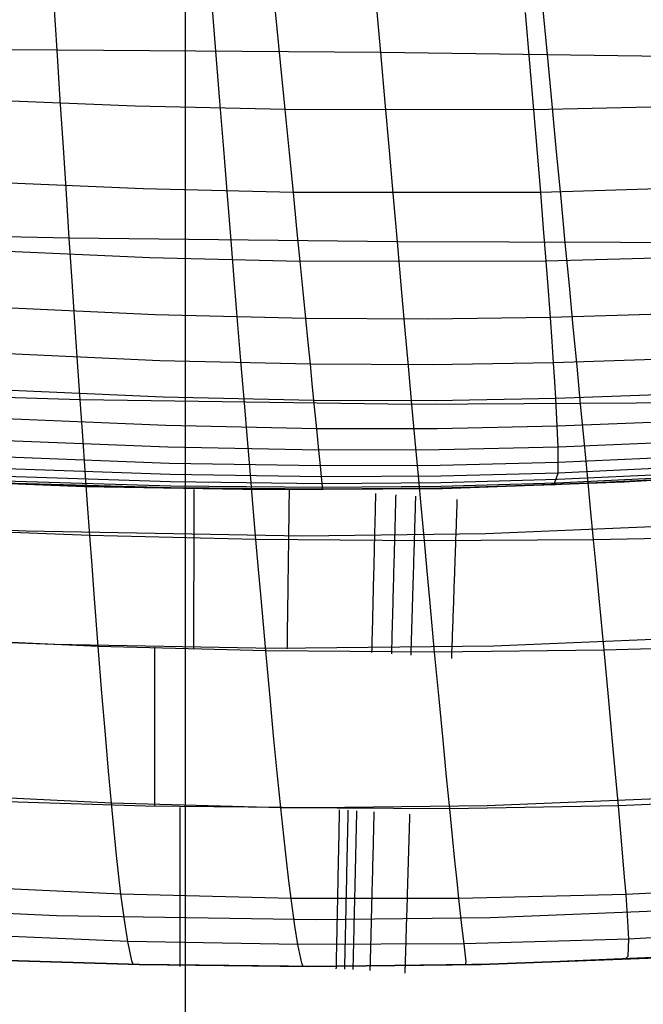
# Model space of a CAD drawing. Header units: millimetres. Extents: x -58 to 58, y -58 to 57.
# Tile 64 of 102: x -1.04 to 2.88, y 45.51 to 51.7. Entities that reach past the tile are written whole.
import ezdxf

# ---------------------------------------------------------------- set-up
doc = ezdxf.new("R2010")
doc.units = ezdxf.units.MM
doc.header["$MEASUREMENT"] = 0
doc.layers.add('Predefinito', color=5, linetype='Continuous')

msp = doc.modelspace()

# ---------------------------------------------------------------- linework, layer by layer
at = {"layer": 'Predefinito'}
for points in [[(-7.82e-14, 56.49999999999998), (-7.82e-14, -56.50000000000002)], [(-7.82e-14, 54.49999999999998), (-7.82e-14, -54.50000000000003)], [(3.337056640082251, 48.82718921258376), (2.763778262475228, 48.79259183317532), (1.621307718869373, 48.75216511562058), (0.488019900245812, 48.74504254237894), (-0.631603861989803, 48.76516022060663), (-1.733215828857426, 48.80841479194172), (-2.813002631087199, 48.87854503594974), (-3.343561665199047, 48.92546957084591), (-3.867284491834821, 48.98125026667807), (-4.383711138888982, 49.04659953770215), (-4.892381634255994, 49.12222979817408), (-5.392836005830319, 49.20885346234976), (-5.884614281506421, 49.30718294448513)], [(3.337056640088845, 48.82718921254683), (2.763778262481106, 48.79259183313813), (1.621307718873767, 48.75216511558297), (0.4880199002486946, 48.74504254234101), (-0.6316038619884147, 48.7651602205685), (-1.733215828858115, 48.80841479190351), (-2.81300263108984, 48.87854503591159), (-3.343561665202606, 48.92546957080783), (-3.867284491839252, 48.98125026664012), (-4.383711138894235, 49.04659953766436), (-4.892381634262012, 49.12222979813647), (-5.392836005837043, 49.2088534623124), (-5.884614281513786, 49.30718294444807)], [(-5.884614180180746, 49.30718300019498), (-5.392835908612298, 49.20885351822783), (-4.892381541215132, 49.12222985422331), (-4.383711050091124, 49.04659959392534), (-3.867284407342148, 48.98125032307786), (-3.343561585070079, 48.92546962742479), (-2.813002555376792, 48.87854509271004), (-1.733215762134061, 48.80841484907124), (-0.6316038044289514, 48.76516027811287), (0.4880199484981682, 48.74504260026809), (1.621307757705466, 48.7521651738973), (2.763778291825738, 48.79259189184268), (3.337056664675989, 48.82718927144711)], [(3.046563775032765, 47.80663251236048), (1.944071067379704, 47.7595738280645), (0.5606217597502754, 47.74460318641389), (-0.8255740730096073, 47.77052881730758), (-1.379351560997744, 47.7908592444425), (-2.48416869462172, 47.85141204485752), (-3.584504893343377, 47.9445213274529), (-4.132649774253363, 48.00577577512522), (-4.679240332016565, 48.07832324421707), (-5.224109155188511, 48.163380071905), (-5.767071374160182, 48.26228943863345)], [(-0.1896830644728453, 46.75391147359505), (-0.1896830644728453, 47.75410924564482)], [(-5.622090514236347, 47.21724133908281), (-5.089978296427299, 47.12846781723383), (-4.555563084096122, 47.05160969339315), (-4.019063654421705, 46.98553504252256), (-2.941345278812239, 46.88242068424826), (-2.402357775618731, 46.84375255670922), (-1.325192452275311, 46.78777588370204), (-0.2489107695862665, 46.75510980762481), (0.8265547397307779, 46.74397452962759), (1.901068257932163, 46.75795294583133), (2.974483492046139, 46.80090429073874)], [(2.969147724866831, 45.79916600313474), (1.864007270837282, 45.75670110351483), (0.7773617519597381, 45.74396594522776), (-0.28786030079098, 45.7557061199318), (-1.33309382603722, 45.7872935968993), (-2.3747321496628, 45.8399849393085), (-3.413348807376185, 45.91884453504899), (-4.44754589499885, 46.0294530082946), (-4.96263528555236, 46.09841092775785), (-5.476184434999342, 46.17751295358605), (-5.987910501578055, 46.26769863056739)], [(-5.987910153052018, 46.26769898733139), (-5.476184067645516, 46.17751332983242), (-4.962634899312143, 46.09841132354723), (-4.447545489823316, 46.02945342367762), (-3.413348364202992, 45.91884498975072), (-2.374731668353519, 45.83998543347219), (-1.333093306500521, 45.78729413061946), (-0.2878597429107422, 45.75570669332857), (0.7773623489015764, 45.74396655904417), (1.86400790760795, 45.75670175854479), (2.969148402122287, 45.79916670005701)]]:
    msp.add_lwpolyline(points, dxfattribs=at)
at = {"layer": 'Predefinito', "extrusion": (0.9993825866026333, -0.035134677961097, 0)}
msp.add_lwpolyline([(48.71165724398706, 318.9999999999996), (48.71141088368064, 319.0221959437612), (48.71066305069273, 319.0445802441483), (48.70940092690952, 319.067138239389), (48.70761215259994, 319.0898544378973), (48.70528488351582, 319.1127125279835), (48.70240784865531, 319.1356953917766), (48.69897040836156, 319.1587851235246), (48.69496261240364, 319.1819630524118), (48.69037525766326, 319.2052097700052), (48.68519994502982, 319.2285051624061), (48.67942913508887, 319.2518284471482), (48.67305620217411, 319.275158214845), (48.66607548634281, 319.2984724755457), (48.65848234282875, 319.3217487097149), (48.65027318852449, 319.3449639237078), (48.64144554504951, 319.3680947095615), (48.63199807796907, 319.3911173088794), (48.62193063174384, 319.4140076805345), (48.61124426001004, 319.4367415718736), (48.59994125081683, 319.4592945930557), (48.58802514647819, 319.4816422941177), (48.5755007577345, 319.5037602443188), (48.56237417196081, 319.5256241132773), (48.54865275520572, 319.5472097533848), (48.5343451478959, 319.5684932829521), (48.51946125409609, 319.5894511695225), (48.50401222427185, 319.6100603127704), (48.48801043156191, 319.6302981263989), (48.47146944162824, 319.6501426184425), (48.45440397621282, 319.6695724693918), (48.43682987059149, 319.688567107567), (48.41876402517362, 319.7071067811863), (48.40022435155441, 319.7251726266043), (48.38122971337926, 319.7427467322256), (48.3617998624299, 319.7598121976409), (48.34195537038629, 319.7763531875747), (48.32171755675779, 319.7923549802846), (48.30110841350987, 319.8078040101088), (48.28015052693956, 319.8226879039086), (48.2588669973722, 319.8369955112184), (48.23728135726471, 319.8507169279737), (48.21541748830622, 319.8638435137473), (48.19329953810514, 319.876367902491), (48.17095183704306, 319.8882840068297), (48.14839881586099, 319.8995870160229), (48.12566492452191, 319.9102733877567), (48.10277455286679, 319.9203408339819), (48.07975195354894, 319.9297883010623), (48.05662116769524, 319.9386159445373), (48.03340595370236, 319.9468250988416), (48.01012971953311, 319.9544182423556), (47.98681545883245, 319.9613989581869), (47.9634856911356, 319.9677718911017), (47.94016240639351, 319.9735427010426), (47.91686701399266, 319.9787180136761), (47.89362029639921, 319.9833053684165), (47.87044236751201, 319.9873131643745), (47.84735263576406, 319.9907506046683), (47.82436977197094, 319.9936276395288), (47.80151168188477, 319.9959549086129), (47.77879548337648, 319.9977436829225), (47.75623748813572, 319.9990058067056), (47.73385318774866, 319.9997536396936), (47.71165724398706, 320)], dxfattribs=at)
at = {"layer": 'Predefinito', "extrusion": (0.9995569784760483, -0.02976317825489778, 0)}
msp.add_lwpolyline([(48.7247144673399, 319), (48.72446810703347, 319.0221959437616), (48.72372027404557, 319.0445802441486), (48.72245815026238, 319.0671382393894), (48.72066937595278, 319.0898544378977), (48.71834210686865, 319.1127125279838), (48.71546507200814, 319.135695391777), (48.71202763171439, 319.158785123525), (48.70801983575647, 319.1819630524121), (48.70343248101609, 319.2052097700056), (48.69825716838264, 319.2285051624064), (48.6924863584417, 319.2518284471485), (48.68611342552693, 319.2751582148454), (48.67913270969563, 319.298472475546), (48.67153956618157, 319.3217487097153), (48.66333041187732, 319.3449639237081), (48.65450276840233, 319.3680947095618), (48.6450553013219, 319.3911173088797), (48.63498785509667, 319.4140076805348), (48.62430148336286, 319.4367415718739), (48.61299847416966, 319.459294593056), (48.60108236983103, 319.481642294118), (48.58855798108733, 319.5037602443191), (48.57543139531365, 319.5256241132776), (48.56170997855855, 319.5472097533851), (48.54740237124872, 319.5684932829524), (48.53251847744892, 319.5894511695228), (48.51706944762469, 319.6100603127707), (48.50106765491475, 319.6302981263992), (48.48452666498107, 319.6501426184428), (48.46746119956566, 319.6695724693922), (48.44988709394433, 319.6885671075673), (48.43182124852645, 319.7071067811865), (48.41328157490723, 319.7251726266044), (48.39428693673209, 319.7427467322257), (48.37485708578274, 319.7598121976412), (48.35501259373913, 319.7763531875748), (48.33477478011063, 319.7923549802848), (48.3141656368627, 319.807804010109), (48.2932077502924, 319.8226879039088), (48.27192422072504, 319.8369955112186), (48.25033858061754, 319.8507169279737), (48.22847471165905, 319.8638435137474), (48.20635676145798, 319.8763679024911), (48.18400906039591, 319.8882840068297), (48.16145603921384, 319.899587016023), (48.13872214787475, 319.9102733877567), (48.11583177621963, 319.920340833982), (48.09280917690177, 319.9297883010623), (48.06967839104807, 319.9386159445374), (48.04646317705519, 319.9468250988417), (48.02318694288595, 319.9544182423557), (47.99987268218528, 319.961398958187), (47.97654291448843, 319.9677718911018), (47.95321962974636, 319.9735427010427), (47.92992423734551, 319.9787180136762), (47.90667751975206, 319.9833053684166), (47.88349959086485, 319.9873131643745), (47.8604098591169, 319.9907506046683), (47.83742699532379, 319.9936276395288), (47.81456890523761, 319.9959549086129), (47.79185270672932, 319.9977436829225), (47.76929471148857, 319.9990058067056), (47.74691041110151, 319.9997536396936), (47.72471446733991, 320)], dxfattribs=at)
at = {"layer": 'Predefinito', "extrusion": (1, 0, 0)}
for points in [[(48.7651602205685, 59.99999999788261), (48.7651602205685, 319)], [(45.7557061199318, 59.9982399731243), (45.7557061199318, 319)]]:
    msp.add_lwpolyline(points, dxfattribs=at)
at = {"layer": 'Predefinito', "extrusion": (0.9996298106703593, -0.0272073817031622, 0)}
msp.add_lwpolyline([(48.72987406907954, 319), (48.72962770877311, 319.0221959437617), (48.72887987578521, 319.0445802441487), (48.72761775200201, 319.0671382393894), (48.72582897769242, 319.0898544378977), (48.7235017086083, 319.1127125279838), (48.72062467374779, 319.1356953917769), (48.71718723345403, 319.1587851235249), (48.71317943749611, 319.1819630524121), (48.70859208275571, 319.2052097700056), (48.70341677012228, 319.2285051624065), (48.69764596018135, 319.2518284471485), (48.69127302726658, 319.2751582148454), (48.68429231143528, 319.298472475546), (48.67669916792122, 319.3217487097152), (48.66849001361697, 319.3449639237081), (48.65966237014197, 319.3680947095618), (48.65021490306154, 319.3911173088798), (48.6401474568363, 319.4140076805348), (48.6294610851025, 319.4367415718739), (48.61815807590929, 319.459294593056), (48.60624197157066, 319.4816422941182), (48.59371758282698, 319.5037602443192), (48.58059099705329, 319.5256241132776), (48.56686958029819, 319.5472097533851), (48.55256197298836, 319.5684932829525), (48.53767807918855, 319.5894511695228), (48.52222904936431, 319.6100603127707), (48.50622725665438, 319.6302981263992), (48.4896862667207, 319.6501426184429), (48.4726208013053, 319.6695724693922), (48.45504669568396, 319.6885671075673), (48.43698085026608, 319.7071067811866), (48.41844117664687, 319.7251726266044), (48.39944653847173, 319.7427467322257), (48.38001668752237, 319.7598121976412), (48.36017219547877, 319.7763531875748), (48.33993438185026, 319.7923549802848), (48.31932523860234, 319.807804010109), (48.29836735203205, 319.8226879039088), (48.27708382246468, 319.8369955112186), (48.25549818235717, 319.8507169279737), (48.23363431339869, 319.8638435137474), (48.21151636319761, 319.8763679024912), (48.18916866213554, 319.8882840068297), (48.16661564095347, 319.899587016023), (48.14388174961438, 319.9102733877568), (48.12099137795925, 319.920340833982), (48.09796877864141, 319.9297883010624), (48.07483799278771, 319.9386159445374), (48.05162277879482, 319.9468250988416), (48.02834654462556, 319.9544182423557), (48.0050322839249, 319.961398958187), (47.98170251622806, 319.9677718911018), (47.95837923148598, 319.9735427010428), (47.93508383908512, 319.9787180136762), (47.91183712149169, 319.9833053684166), (47.88865919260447, 319.9873131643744), (47.86556946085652, 319.9907506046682), (47.84258659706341, 319.9936276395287), (47.81972850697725, 319.9959549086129), (47.79701230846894, 319.9977436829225), (47.7744543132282, 319.9990058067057), (47.75207001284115, 319.9997536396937), (47.72987406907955, 320)], dxfattribs=at)
at = {"layer": 'Predefinito', "extrusion": (0.9996974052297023, -0.02459873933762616, 0)}
msp.add_lwpolyline([(48.73443355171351, 319), (48.73418719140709, 319.0221959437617), (48.73343935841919, 319.0445802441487), (48.73217723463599, 319.0671382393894), (48.7303884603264, 319.0898544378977), (48.72806119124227, 319.1127125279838), (48.72518415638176, 319.1356953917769), (48.72174671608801, 319.1587851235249), (48.71773892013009, 319.1819630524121), (48.71315156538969, 319.2052097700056), (48.70797625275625, 319.2285051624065), (48.70220544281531, 319.2518284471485), (48.69583250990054, 319.2751582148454), (48.68885179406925, 319.298472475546), (48.68125865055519, 319.3217487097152), (48.67304949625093, 319.3449639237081), (48.66422185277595, 319.3680947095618), (48.65477438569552, 319.3911173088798), (48.64470693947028, 319.4140076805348), (48.63402056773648, 319.4367415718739), (48.62271755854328, 319.459294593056), (48.61080145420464, 319.4816422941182), (48.59827706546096, 319.5037602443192), (48.58515047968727, 319.5256241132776), (48.57142906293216, 319.5472097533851), (48.55712145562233, 319.5684932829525), (48.54223756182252, 319.5894511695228), (48.52678853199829, 319.6100603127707), (48.51078673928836, 319.6302981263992), (48.49424574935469, 319.6501426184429), (48.47718028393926, 319.6695724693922), (48.45960617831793, 319.6885671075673), (48.44154033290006, 319.7071067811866), (48.42300065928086, 319.7251726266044), (48.4040060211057, 319.7427467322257), (48.38457617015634, 319.7598121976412), (48.36473167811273, 319.7763531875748), (48.34449386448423, 319.7923549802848), (48.3238847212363, 319.807804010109), (48.302926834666, 319.8226879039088), (48.28164330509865, 319.8369955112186), (48.26005766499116, 319.8507169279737), (48.23819379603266, 319.8638435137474), (48.21607584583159, 319.8763679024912), (48.19372814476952, 319.8882840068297), (48.17117512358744, 319.899587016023), (48.14844123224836, 319.9102733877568), (48.12555086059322, 319.920340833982), (48.10252826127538, 319.9297883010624), (48.07939747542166, 319.9386159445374), (48.05618226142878, 319.9468250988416), (48.03290602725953, 319.9544182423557), (48.00959176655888, 319.961398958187), (47.98626199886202, 319.9677718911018), (47.96293871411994, 319.9735427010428), (47.93964332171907, 319.9787180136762), (47.91639660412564, 319.9833053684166), (47.89321867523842, 319.9873131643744), (47.87012894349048, 319.9907506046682), (47.84714607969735, 319.9936276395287), (47.82428798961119, 319.9959549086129), (47.80157179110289, 319.9977436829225), (47.77901379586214, 319.9990058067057), (47.75662949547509, 319.9997536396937), (47.73443355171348, 320)], dxfattribs=at)
at = {"layer": 'Predefinito', "extrusion": (0.9999097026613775, -0.01343824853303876, 0)}
msp.add_lwpolyline([(48.7461120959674, 319), (48.74586573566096, 319.0221959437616), (48.74511790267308, 319.0445802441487), (48.74385577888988, 319.0671382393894), (48.7420670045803, 319.0898544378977), (48.73973973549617, 319.1127125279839), (48.73686270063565, 319.135695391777), (48.7334252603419, 319.1587851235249), (48.72941746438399, 319.1819630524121), (48.72483010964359, 319.2052097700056), (48.71965479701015, 319.2285051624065), (48.71388398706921, 319.2518284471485), (48.70751105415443, 319.2751582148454), (48.70053033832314, 319.2984724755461), (48.69293719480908, 319.3217487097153), (48.68472804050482, 319.3449639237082), (48.67590039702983, 319.3680947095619), (48.6664529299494, 319.3911173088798), (48.65638548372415, 319.4140076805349), (48.64569911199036, 319.4367415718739), (48.63439610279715, 319.459294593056), (48.62247999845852, 319.4816422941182), (48.60995560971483, 319.5037602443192), (48.59682902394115, 319.5256241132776), (48.58310760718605, 319.5472097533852), (48.56879999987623, 319.5684932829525), (48.55391610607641, 319.5894511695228), (48.53846707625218, 319.6100603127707), (48.52246528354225, 319.6302981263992), (48.50592429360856, 319.6501426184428), (48.48885882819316, 319.6695724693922), (48.47128472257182, 319.6885671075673), (48.45321887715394, 319.7071067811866), (48.43467920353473, 319.7251726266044), (48.41568456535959, 319.7427467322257), (48.39625471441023, 319.7598121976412), (48.37641022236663, 319.7763531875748), (48.35617240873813, 319.7923549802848), (48.3355632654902, 319.8078040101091), (48.31460537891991, 319.8226879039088), (48.29332184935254, 319.8369955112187), (48.27173620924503, 319.8507169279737), (48.24987234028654, 319.8638435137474), (48.22775439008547, 319.8763679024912), (48.2054066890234, 319.8882840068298), (48.18285366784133, 319.899587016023), (48.16011977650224, 319.9102733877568), (48.1372294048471, 319.9203408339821), (48.11420680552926, 319.9297883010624), (48.09107601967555, 319.9386159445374), (48.06786080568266, 319.9468250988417), (48.04458457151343, 319.9544182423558), (48.02127031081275, 319.961398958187), (47.99794054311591, 319.9677718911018), (47.97461725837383, 319.9735427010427), (47.95132186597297, 319.9787180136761), (47.92807514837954, 319.9833053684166), (47.90489721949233, 319.9873131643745), (47.88180748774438, 319.9907506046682), (47.85882462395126, 319.9936276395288), (47.8359665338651, 319.9959549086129), (47.8132503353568, 319.9977436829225), (47.79069234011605, 319.9990058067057), (47.76830803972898, 319.9997536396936), (47.74611209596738, 320)], dxfattribs=at)
at = {"layer": 'Predefinito', "extrusion": (0.999999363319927, -0.001128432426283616, 0)}
msp.add_lwpolyline([(48.74486042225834, 318.9999999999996), (48.74461406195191, 319.0221959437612), (48.74386622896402, 319.0445802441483), (48.74260410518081, 319.0671382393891), (48.74081533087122, 319.0898544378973), (48.73848806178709, 319.1127125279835), (48.73561102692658, 319.1356953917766), (48.73217358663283, 319.1587851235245), (48.72816579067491, 319.1819630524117), (48.72357843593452, 319.2052097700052), (48.71840312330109, 319.2285051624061), (48.71263231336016, 319.2518284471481), (48.70625938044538, 319.275158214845), (48.69927866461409, 319.2984724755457), (48.69168552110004, 319.3217487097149), (48.68347636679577, 319.3449639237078), (48.67464872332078, 319.3680947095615), (48.66520125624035, 319.3911173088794), (48.65513381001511, 319.4140076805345), (48.64444743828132, 319.4367415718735), (48.63314442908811, 319.4592945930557), (48.62122832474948, 319.4816422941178), (48.6087039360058, 319.5037602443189), (48.59557735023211, 319.5256241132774), (48.581855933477, 319.5472097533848), (48.56754832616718, 319.5684932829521), (48.55266443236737, 319.5894511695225), (48.53721540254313, 319.6100603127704), (48.5212136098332, 319.6302981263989), (48.50467261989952, 319.6501426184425), (48.48760715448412, 319.6695724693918), (48.47003304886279, 319.688567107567), (48.45196720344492, 319.7071067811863), (48.43342752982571, 319.7251726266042), (48.41443289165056, 319.7427467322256), (48.39500304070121, 319.759812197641), (48.3751585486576, 319.7763531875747), (48.3549207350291, 319.7923549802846), (48.33431159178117, 319.8078040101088), (48.31335370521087, 319.8226879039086), (48.29207017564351, 319.8369955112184), (48.27048453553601, 319.8507169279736), (48.24862066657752, 319.8638435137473), (48.22650271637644, 319.876367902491), (48.20415501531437, 319.8882840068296), (48.18160199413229, 319.8995870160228), (48.15886810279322, 319.9102733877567), (48.13597773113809, 319.9203408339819), (48.11295513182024, 319.9297883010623), (48.08982434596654, 319.9386159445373), (48.06660913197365, 319.9468250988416), (48.0433328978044, 319.9544182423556), (48.02001863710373, 319.961398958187), (47.99668886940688, 319.9677718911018), (47.97336558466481, 319.9735427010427), (47.95007019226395, 319.9787180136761), (47.92682347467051, 319.9833053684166), (47.90364554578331, 319.9873131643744), (47.88055581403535, 319.9907506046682), (47.85757295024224, 319.9936276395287), (47.83471486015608, 319.9959549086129), (47.81199866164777, 319.9977436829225), (47.78944066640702, 319.9990058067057), (47.76705636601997, 319.9997536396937), (47.74486042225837, 320)], dxfattribs=at)
at = {"layer": 'Predefinito', "extrusion": (0.9995423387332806, -0.03025083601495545, 0)}
msp.add_lwpolyline([(46.72360530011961, 320), (46.70140935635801, 319.9997536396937), (46.67902505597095, 319.9990058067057), (46.65646706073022, 319.9977436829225), (46.63375086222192, 319.9959549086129), (46.61089277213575, 319.9936276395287), (46.58790990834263, 319.9907506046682), (46.56482017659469, 319.9873131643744), (46.54164224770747, 319.9833053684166), (46.51839553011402, 319.9787180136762), (46.49510013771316, 319.9735427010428), (46.47177685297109, 319.9677718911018), (46.44844708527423, 319.961398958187), (46.42513282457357, 319.9544182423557), (46.40185659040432, 319.9468250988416), (46.37864137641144, 319.9386159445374), (46.35551059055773, 319.9297883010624), (46.33248799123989, 319.920340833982), (46.30959761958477, 319.9102733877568), (46.28686372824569, 319.899587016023), (46.2643107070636, 319.8882840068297), (46.24196300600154, 319.8763679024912), (46.21984505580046, 319.8638435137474), (46.19798118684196, 319.8507169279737), (46.17639554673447, 319.8369955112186), (46.15511201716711, 319.8226879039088), (46.1341541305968, 319.807804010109), (46.11354498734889, 319.7923549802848), (46.09330717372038, 319.7763531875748), (46.07346268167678, 319.7598121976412), (46.05403283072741, 319.7427467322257), (46.03503819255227, 319.7251726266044), (46.01649851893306, 319.7071067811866), (45.99843267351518, 319.6885671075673), (45.98085856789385, 319.6695724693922), (45.96379310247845, 319.6501426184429), (45.94725211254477, 319.6302981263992), (45.93125031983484, 319.6100603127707), (45.9158012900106, 319.5894511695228), (45.90091739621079, 319.5684932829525), (45.88660978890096, 319.5472097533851), (45.87288837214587, 319.5256241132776), (45.85976178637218, 319.5037602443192), (45.8472373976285, 319.4816422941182), (45.83532129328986, 319.459294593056), (45.82401828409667, 319.4367415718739), (45.81333191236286, 319.4140076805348), (45.80326446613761, 319.3911173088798), (45.79381699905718, 319.3680947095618), (45.7849893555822, 319.3449639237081), (45.77678020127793, 319.3217487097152), (45.76918705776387, 319.298472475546), (45.76220634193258, 319.2751582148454), (45.7558334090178, 319.2518284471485), (45.75006259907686, 319.2285051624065), (45.74488728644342, 319.2052097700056), (45.74029993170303, 319.1819630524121), (45.73629213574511, 319.1587851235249), (45.73285469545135, 319.1356953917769), (45.72997766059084, 319.1127125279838), (45.72765039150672, 319.0898544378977), (45.72586161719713, 319.0671382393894), (45.72459949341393, 319.0445802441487), (45.72385166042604, 319.0221959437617), (45.7236053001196, 319)], dxfattribs=at)
at = {"layer": 'Predefinito', "extrusion": (0.9996764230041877, -0.0254371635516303, 0)}
msp.add_lwpolyline([(46.73301960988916, 320), (46.71082366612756, 319.9997536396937), (46.68843936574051, 319.9990058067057), (46.66588137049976, 319.9977436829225), (46.64316517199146, 319.9959549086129), (46.6203070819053, 319.9936276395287), (46.59732421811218, 319.9907506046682), (46.57423448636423, 319.9873131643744), (46.55105655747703, 319.9833053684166), (46.52780983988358, 319.9787180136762), (46.50451444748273, 319.9735427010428), (46.48119116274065, 319.9677718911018), (46.45786139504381, 319.961398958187), (46.43454713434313, 319.9544182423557), (46.41127090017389, 319.9468250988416), (46.38805568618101, 319.9386159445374), (46.36492490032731, 319.9297883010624), (46.34190230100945, 319.920340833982), (46.31901192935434, 319.9102733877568), (46.29627803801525, 319.899587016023), (46.27372501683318, 319.8882840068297), (46.25137731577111, 319.8763679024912), (46.22925936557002, 319.8638435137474), (46.20739549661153, 319.8507169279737), (46.18580985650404, 319.8369955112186), (46.16452632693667, 319.8226879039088), (46.14356844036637, 319.807804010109), (46.12295929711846, 319.7923549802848), (46.10272148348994, 319.7763531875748), (46.08287699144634, 319.7598121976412), (46.06344714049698, 319.7427467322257), (46.04445250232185, 319.7251726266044), (46.02591282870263, 319.7071067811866), (46.00784698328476, 319.6885671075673), (45.99027287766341, 319.6695724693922), (45.97320741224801, 319.6501426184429), (45.95666642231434, 319.6302981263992), (45.94066462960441, 319.6100603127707), (45.92521559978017, 319.5894511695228), (45.91033170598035, 319.5684932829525), (45.89602409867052, 319.5472097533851), (45.88230268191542, 319.5256241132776), (45.86917609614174, 319.5037602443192), (45.85665170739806, 319.4816422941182), (45.84473560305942, 319.459294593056), (45.83343259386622, 319.4367415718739), (45.82274622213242, 319.4140076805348), (45.81267877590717, 319.3911173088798), (45.80323130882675, 319.3680947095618), (45.79440366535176, 319.3449639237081), (45.7861945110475, 319.3217487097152), (45.77860136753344, 319.298472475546), (45.77162065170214, 319.2751582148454), (45.76524771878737, 319.2518284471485), (45.75947690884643, 319.2285051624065), (45.75430159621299, 319.2052097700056), (45.74971424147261, 319.1819630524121), (45.7457064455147, 319.1587851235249), (45.74226900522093, 319.1356953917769), (45.73939197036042, 319.1127125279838), (45.73706470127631, 319.0898544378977), (45.73527592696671, 319.0671382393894), (45.73401380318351, 319.0445802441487), (45.73326597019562, 319.0221959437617), (45.73301960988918, 319)], dxfattribs=at)
at = {"layer": 'Predefinito', "extrusion": (0.9997333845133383, -0.02309025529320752, 0)}
msp.add_lwpolyline([(46.73674124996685, 320), (46.71454530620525, 319.9997536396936), (46.69216100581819, 319.9990058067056), (46.66960301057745, 319.9977436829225), (46.64688681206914, 319.9959549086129), (46.62402872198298, 319.9936276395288), (46.60104585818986, 319.9907506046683), (46.57795612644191, 319.9873131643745), (46.5547781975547, 319.9833053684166), (46.53153147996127, 319.9787180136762), (46.50823608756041, 319.9735427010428), (46.48491280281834, 319.9677718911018), (46.46158303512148, 319.961398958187), (46.43826877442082, 319.9544182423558), (46.41499254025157, 319.9468250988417), (46.39177732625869, 319.9386159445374), (46.36864654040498, 319.9297883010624), (46.34562394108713, 319.920340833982), (46.322733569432, 319.9102733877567), (46.29999967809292, 319.899587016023), (46.27744665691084, 319.8882840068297), (46.25509895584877, 319.8763679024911), (46.23298100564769, 319.8638435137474), (46.2111171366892, 319.8507169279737), (46.18953149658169, 319.8369955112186), (46.16824796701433, 319.8226879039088), (46.14729008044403, 319.807804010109), (46.12668093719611, 319.7923549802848), (46.1064431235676, 319.7763531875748), (46.086598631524, 319.7598121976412), (46.06716878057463, 319.7427467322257), (46.0481741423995, 319.7251726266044), (46.02963446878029, 319.7071067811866), (46.01156862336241, 319.6885671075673), (45.99399451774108, 319.6695724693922), (45.97692905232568, 319.6501426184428), (45.96038806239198, 319.6302981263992), (45.94438626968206, 319.6100603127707), (45.92893723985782, 319.5894511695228), (45.914053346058, 319.5684932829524), (45.89974573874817, 319.5472097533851), (45.88602432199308, 319.5256241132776), (45.87289773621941, 319.5037602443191), (45.86037334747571, 319.481642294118), (45.84845724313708, 319.459294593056), (45.83715423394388, 319.4367415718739), (45.82646786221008, 319.4140076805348), (45.81640041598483, 319.3911173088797), (45.8069529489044, 319.3680947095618), (45.79812530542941, 319.3449639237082), (45.78991615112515, 319.3217487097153), (45.78232300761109, 319.2984724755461), (45.77534229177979, 319.2751582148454), (45.76896935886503, 319.2518284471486), (45.76319854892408, 319.2285051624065), (45.75802323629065, 319.2052097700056), (45.75343588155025, 319.1819630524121), (45.74942808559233, 319.158785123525), (45.74599064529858, 319.135695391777), (45.74311361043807, 319.1127125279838), (45.74078634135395, 319.0898544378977), (45.73899756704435, 319.0671382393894), (45.73773544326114, 319.0445802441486), (45.73698761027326, 319.0221959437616), (45.73674124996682, 319)], dxfattribs=at)
at = {"layer": 'Predefinito', "extrusion": (0.9997594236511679, -0.02193387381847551, 0)}
msp.add_lwpolyline([(46.73836331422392, 320), (46.71616737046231, 319.9997536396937), (46.69378307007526, 319.9990058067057), (46.67122507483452, 319.9977436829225), (46.64850887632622, 319.9959549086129), (46.62565078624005, 319.9936276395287), (46.60266792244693, 319.9907506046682), (46.57957819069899, 319.9873131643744), (46.55640026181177, 319.9833053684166), (46.53315354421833, 319.9787180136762), (46.50985815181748, 319.9735427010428), (46.4865348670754, 319.9677718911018), (46.46320509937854, 319.961398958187), (46.43989083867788, 319.9544182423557), (46.41661460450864, 319.9468250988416), (46.39339939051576, 319.9386159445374), (46.37026860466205, 319.9297883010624), (46.3472460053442, 319.920340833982), (46.32435563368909, 319.9102733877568), (46.30162174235, 319.899587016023), (46.27906872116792, 319.8882840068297), (46.25672102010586, 319.8763679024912), (46.23460306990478, 319.8638435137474), (46.21273920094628, 319.8507169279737), (46.19115356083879, 319.8369955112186), (46.16987003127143, 319.8226879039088), (46.14891214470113, 319.807804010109), (46.12830300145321, 319.7923549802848), (46.10806518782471, 319.7763531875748), (46.0882206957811, 319.7598121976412), (46.06879084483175, 319.7427467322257), (46.04979620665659, 319.7251726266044), (46.03125653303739, 319.7071067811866), (46.01319068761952, 319.6885671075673), (45.99561658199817, 319.6695724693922), (45.97855111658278, 319.6501426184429), (45.9620101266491, 319.6302981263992), (45.94600833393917, 319.6100603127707), (45.93055930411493, 319.5894511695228), (45.91567541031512, 319.5684932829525), (45.90136780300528, 319.5472097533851), (45.88764638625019, 319.5256241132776), (45.87451980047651, 319.5037602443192), (45.86199541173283, 319.4816422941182), (45.85007930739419, 319.459294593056), (45.83877629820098, 319.4367415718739), (45.82808992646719, 319.4140076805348), (45.81802248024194, 319.3911173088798), (45.80857501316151, 319.3680947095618), (45.79974736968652, 319.3449639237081), (45.79153821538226, 319.3217487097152), (45.7839450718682, 319.298472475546), (45.7769643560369, 319.2751582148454), (45.77059142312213, 319.2518284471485), (45.76482061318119, 319.2285051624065), (45.75964530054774, 319.2052097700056), (45.75505794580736, 319.1819630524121), (45.75105014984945, 319.1587851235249), (45.7476127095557, 319.1356953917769), (45.74473567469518, 319.1127125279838), (45.74240840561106, 319.0898544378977), (45.74061963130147, 319.0671382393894), (45.73935750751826, 319.0445802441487), (45.73860967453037, 319.0221959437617), (45.73836331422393, 319)], dxfattribs=at)
at = {"layer": 'Predefinito', "extrusion": (0.9997843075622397, -0.02076868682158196, 0)}
msp.add_lwpolyline([(46.73985553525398, 320), (46.71765959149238, 319.9997536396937), (46.69527529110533, 319.9990058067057), (46.67271729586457, 319.9977436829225), (46.65000109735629, 319.9959549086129), (46.62714300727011, 319.9936276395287), (46.604160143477, 319.9907506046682), (46.58107041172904, 319.9873131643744), (46.55789248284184, 319.9833053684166), (46.53464576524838, 319.9787180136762), (46.51135037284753, 319.9735427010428), (46.48802708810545, 319.9677718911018), (46.46469732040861, 319.961398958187), (46.44138305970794, 319.9544182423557), (46.41810682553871, 319.9468250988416), (46.39489161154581, 319.9386159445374), (46.37176082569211, 319.9297883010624), (46.34873822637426, 319.920340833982), (46.32584785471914, 319.9102733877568), (46.30311396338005, 319.899587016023), (46.28056094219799, 319.8882840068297), (46.25821324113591, 319.8763679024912), (46.23609529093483, 319.8638435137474), (46.21423142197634, 319.8507169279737), (46.19264578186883, 319.8369955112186), (46.17136225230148, 319.8226879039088), (46.15040436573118, 319.807804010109), (46.12979522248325, 319.7923549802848), (46.10955740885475, 319.7763531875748), (46.08971291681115, 319.7598121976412), (46.07028306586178, 319.7427467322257), (46.05128842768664, 319.7251726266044), (46.03274875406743, 319.7071067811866), (46.01468290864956, 319.6885671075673), (45.99710880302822, 319.6695724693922), (45.98004333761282, 319.6501426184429), (45.96350234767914, 319.6302981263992), (45.9475005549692, 319.6100603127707), (45.93205152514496, 319.5894511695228), (45.91716763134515, 319.5684932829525), (45.90286002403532, 319.5472097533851), (45.88913860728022, 319.5256241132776), (45.87601202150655, 319.5037602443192), (45.86348763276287, 319.4816422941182), (45.85157152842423, 319.459294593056), (45.84026851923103, 319.4367415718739), (45.82958214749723, 319.4140076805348), (45.81951470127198, 319.3911173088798), (45.81006723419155, 319.3680947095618), (45.80123959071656, 319.3449639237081), (45.79303043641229, 319.3217487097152), (45.78543729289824, 319.298472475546), (45.77845657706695, 319.2751582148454), (45.77208364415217, 319.2518284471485), (45.76631283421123, 319.2285051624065), (45.76113752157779, 319.2052097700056), (45.75655016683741, 319.1819630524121), (45.7525423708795, 319.1587851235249), (45.74910493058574, 319.1356953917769), (45.74622789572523, 319.1127125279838), (45.74390062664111, 319.0898544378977), (45.74211185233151, 319.0671382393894), (45.74084972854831, 319.0445802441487), (45.74010189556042, 319.0221959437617), (45.73985553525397, 319)], dxfattribs=at)
at = {"layer": 'Predefinito', "extrusion": (0.9999997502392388, 0.0007067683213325, 0)}
msp.add_lwpolyline([(46.74337867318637, 320), (46.72118272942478, 319.9997536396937), (46.69879842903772, 319.9990058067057), (46.67624043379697, 319.9977436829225), (46.65352423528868, 319.9959549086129), (46.6306661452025, 319.9936276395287), (46.60768328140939, 319.9907506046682), (46.58459354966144, 319.9873131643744), (46.56141562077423, 319.9833053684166), (46.53816890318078, 319.9787180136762), (46.51487351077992, 319.9735427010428), (46.49155022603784, 319.9677718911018), (46.468220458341, 319.961398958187), (46.44490619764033, 319.9544182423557), (46.42162996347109, 319.9468250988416), (46.39841474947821, 319.9386159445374), (46.3752839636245, 319.9297883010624), (46.35226136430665, 319.920340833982), (46.32937099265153, 319.9102733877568), (46.30663710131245, 319.899587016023), (46.28408408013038, 319.8882840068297), (46.26173637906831, 319.8763679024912), (46.23961842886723, 319.8638435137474), (46.21775455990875, 319.8507169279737), (46.19616891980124, 319.8369955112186), (46.17488539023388, 319.8226879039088), (46.15392750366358, 319.807804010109), (46.13331836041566, 319.7923549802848), (46.11308054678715, 319.7763531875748), (46.09323605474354, 319.7598121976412), (46.07380620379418, 319.7427467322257), (46.05481156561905, 319.7251726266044), (46.03627189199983, 319.7071067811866), (46.01820604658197, 319.6885671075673), (46.00063194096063, 319.6695724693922), (45.98356647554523, 319.6501426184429), (45.96702548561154, 319.6302981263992), (45.9510236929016, 319.6100603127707), (45.93557466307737, 319.5894511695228), (45.92069076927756, 319.5684932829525), (45.90638316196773, 319.5472097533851), (45.89266174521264, 319.5256241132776), (45.87953515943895, 319.5037602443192), (45.86701077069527, 319.4816422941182), (45.85509466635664, 319.459294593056), (45.84379165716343, 319.4367415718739), (45.83310528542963, 319.4140076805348), (45.82303783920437, 319.3911173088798), (45.81359037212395, 319.3680947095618), (45.80476272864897, 319.3449639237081), (45.7965535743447, 319.3217487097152), (45.78896043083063, 319.298472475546), (45.78197971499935, 319.2751582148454), (45.77560678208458, 319.2518284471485), (45.76983597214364, 319.2285051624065), (45.76466065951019, 319.2052097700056), (45.7600733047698, 319.1819630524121), (45.75606550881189, 319.1587851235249), (45.75262806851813, 319.1356953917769), (45.74975103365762, 319.1127125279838), (45.7474237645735, 319.0898544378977), (45.74563499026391, 319.0671382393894), (45.74437286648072, 319.0445802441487), (45.74362503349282, 319.0221959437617), (45.74337867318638, 319)], dxfattribs=at)
at = {"layer": 'Predefinito'}
for points in [[(-0.327186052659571, 45.7566784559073, 60.0001804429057), (-0.3344089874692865, 45.78022770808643, 56.08267678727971), (-0.360366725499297, 45.9019821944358, 52.1114165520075), (-0.3797521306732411, 46.02337518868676, 50.10723391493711), (-0.403092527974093, 46.1989444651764, 48.0892450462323), (-0.4162679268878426, 46.31095190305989, 47.07399329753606), (-0.4305922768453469, 46.44206574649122, 46.05499808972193), (-0.4461704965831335, 46.59454020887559, 45.0332026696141), (-0.46310750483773, 46.7706295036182, 44.0095502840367), (-0.4815044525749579, 46.9726216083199, 42.98498692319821), (-0.5014571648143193, 47.20290054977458, 41.96059154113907), (-0.5230625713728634, 47.46386461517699, 40.93750683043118), (-0.546417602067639, 47.7579120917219, 39.9168754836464), (-0.5716212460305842, 48.08745888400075, 38.89992784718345), (-0.5849500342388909, 48.2663021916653, 38.39328192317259), (-0.598781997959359, 48.4549265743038, 37.8880953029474), (-0.6131321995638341, 48.65355606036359, 37.38476795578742), (-0.6280056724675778, 48.86221690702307, 36.88389289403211), (-0.6434012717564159, 49.08091330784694, 36.385940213), (-0.659317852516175, 49.3096494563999, 35.8913800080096), (-0.6757536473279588, 49.54846757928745, 35.40057330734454), (-0.6927066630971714, 49.79745247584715, 34.91379916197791), (-0.710175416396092, 50.05667219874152, 34.43140470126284), (-0.728158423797, 50.3261948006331, 33.9537370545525), (-0.7466542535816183, 50.60609164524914, 33.48114689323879), (-0.765662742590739, 50.89644445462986, 33.01400478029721), (-0.7851843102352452, 51.19733681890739, 32.55268768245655), (-0.80521937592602, 51.5088523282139, 32.0975725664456), (-0.8257687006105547, 51.83107742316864, 31.64904163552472)], [(0.744284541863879, 45.7441180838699, 60.0001694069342), (0.7360587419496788, 45.76520811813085, 56.08341148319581), (0.710788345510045, 45.8813824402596, 52.1106588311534), (0.691486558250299, 45.99975453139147, 50.10485694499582), (0.667522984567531, 46.1726868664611, 48.0847501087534), (0.6536552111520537, 46.28362874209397, 47.06831319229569), (0.638332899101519, 46.41388145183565, 46.04808295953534), (0.6214087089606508, 46.56572815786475, 45.02501490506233), (0.602735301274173, 46.7414520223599, 44.0000645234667), (0.5821672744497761, 46.94337099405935, 42.97419126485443), (0.5595625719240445, 47.17389698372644, 41.94849560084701), (0.5347788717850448, 47.43545409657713, 40.92414455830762), (0.507673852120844, 47.7304664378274, 39.9023051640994), (0.478104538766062, 48.06137270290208, 38.88423572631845), (0.4623499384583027, 48.24104833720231, 38.37707204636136), (0.445923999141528, 48.4306090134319, 37.8714021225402), (0.4288067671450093, 48.63027886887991, 37.36763255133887), (0.4109908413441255, 48.84008131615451, 36.86636357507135), (0.3924765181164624, 49.06001779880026, 36.36807046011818), (0.373264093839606, 49.2900897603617, 35.8732284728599), (0.35335484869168, 49.53033720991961, 35.382202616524), (0.3327509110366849, 49.78084291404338, 34.89527481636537), (0.3114538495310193, 50.04167245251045, 34.41279572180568), (0.289465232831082, 50.3128914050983, 33.9351159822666), (0.2667866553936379, 50.5945685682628, 33.46258977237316), (0.243419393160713, 50.88678270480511, 32.99559091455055), (0.2193645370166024, 51.18961434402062, 32.53449952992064), (0.194623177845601, 51.5031440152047, 32.0796957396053), (0.1691963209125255, 51.82745498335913, 31.63156483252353)], [(1.76582744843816, 45.7542471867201, 60.0001346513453), (1.768903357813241, 45.77372476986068, 56.0850989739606), (1.75596739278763, 45.8856727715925, 52.1126510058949), (1.74244027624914, 46.00150468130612, 50.10644696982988), (1.72354168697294, 46.1719236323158, 48.085630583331), (1.711842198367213, 46.28167728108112, 47.06876814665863), (1.69839843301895, 46.41079989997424, 46.04808657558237), (1.683025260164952, 46.56158530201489, 45.0245461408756), (1.66553754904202, 46.7363273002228, 43.9991071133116), (1.645750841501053, 46.9373549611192, 42.97273444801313), (1.623485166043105, 47.16709000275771, 41.94653838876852), (1.598562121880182, 47.42796521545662, 40.92169713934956), (1.57080330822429, 47.7224133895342, 39.899388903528), (1.54003246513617, 48.0528802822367, 38.88088495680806), (1.523463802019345, 48.23238392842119, 38.37352192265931), (1.50607765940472, 48.4218047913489, 37.8676672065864), (1.487850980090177, 48.6213664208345, 37.36373120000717), (1.468775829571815, 48.83109019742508, 36.86231823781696), (1.448853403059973, 49.05097567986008, 36.36390600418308), (1.42808489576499, 49.2810224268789, 35.8689721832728), (1.406472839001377, 49.52126886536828, 35.37788322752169), (1.384021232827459, 49.77179626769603, 34.89092154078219), (1.360733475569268, 50.03266846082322, 34.40843873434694), (1.33661296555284, 50.3039492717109, 33.9307864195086), (1.311663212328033, 50.58570568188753, 33.45831969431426), (1.285888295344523, 50.87801442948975, 32.99141299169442), (1.259292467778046, 51.18095397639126, 32.53044692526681), (1.23187998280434, 51.4946027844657, 32.0758021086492), (1.203655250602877, 51.8190419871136, 31.62786423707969)], [(2.76971560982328, 45.7893397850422, 60.0002859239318), (2.789588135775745, 45.80809278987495, 56.08841415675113), (2.7932690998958, 45.9167005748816, 52.1183445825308), (2.787339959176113, 46.03013017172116, 50.1130059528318), (2.77523822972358, 46.197795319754, 48.092887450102), (2.766562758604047, 46.30605687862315, 47.07634816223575), (2.75585002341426, 46.43360015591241, 46.0559842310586), (2.742880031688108, 46.5827121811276, 45.03275244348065), (2.72743279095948, 46.7556799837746, 44.007609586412), (2.709288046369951, 46.9548259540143, 42.9815173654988), (2.688233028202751, 47.18256516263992, 41.95558376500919), (2.664058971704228, 47.44132366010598, 40.93098498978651), (2.63655711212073, 47.733527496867, 39.9088972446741), (2.605524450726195, 48.06161555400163, 38.89059012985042), (2.588625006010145, 48.23987707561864, 38.3833162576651), (2.57077225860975, 48.4280194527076, 37.8775443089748), (2.551941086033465, 48.62626515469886, 37.37368598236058), (2.532124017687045, 48.8346344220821, 36.87234703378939), (2.511324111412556, 49.0531258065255, 36.37400514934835), (2.48954442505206, 49.2817378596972, 35.8791380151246), (2.466789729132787, 49.52050804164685, 35.3881112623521), (2.443066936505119, 49.76951652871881, 34.90120553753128), (2.418382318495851, 50.02882594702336, 34.41877104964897), (2.39274214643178, 50.2984989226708, 33.941158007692), (2.36615290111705, 50.57860117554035, 33.4687200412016), (2.338622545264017, 50.86920802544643, 33.00182966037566), (2.310159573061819, 51.17039649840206, 32.54086539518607), (2.28077247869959, 51.4822436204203, 32.0862057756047), (2.250470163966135, 51.80482903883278, 31.63823428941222)], [(0.8671739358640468, 48.74409520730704, 60), (0.8589582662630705, 48.82558764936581, 53.52304808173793), (0.852116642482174, 48.89428921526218, 51.90482286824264), (0.8422886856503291, 48.99324588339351, 50.28743627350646), (0.8289366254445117, 49.12794058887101, 48.6711315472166), (0.8113939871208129, 49.30512077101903, 47.05774155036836), (0.8007853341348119, 49.4123164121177, 46.25369805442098), (0.7887948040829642, 49.5334938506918, 45.45156304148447), (0.7753290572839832, 49.66959054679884, 44.6529263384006), (0.7602559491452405, 49.8219358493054, 43.85710472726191), (0.7434915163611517, 49.99137209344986, 43.06605230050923), (0.7248942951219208, 50.1793227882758, 42.27887531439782), (0.7043876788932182, 50.38655601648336, 41.4975637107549), (0.6818267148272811, 50.61453068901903, 40.72138350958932), (0.6571324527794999, 50.86403863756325, 39.95201211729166), (0.6301700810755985, 51.13643557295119, 39.18913801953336), (0.6008526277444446, 51.43259460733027, 38.4338922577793), (0.5690873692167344, 51.75345059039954, 37.68709850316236)], [(2.321755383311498, 48.77264513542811, 59.99999999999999), (2.347265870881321, 48.84901644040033, 53.52323081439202), (2.348910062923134, 48.91508764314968, 51.9050521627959), (2.347575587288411, 49.01116224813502, 50.28771186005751), (2.342717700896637, 49.1428665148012, 48.67145283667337), (2.333665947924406, 49.31704072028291, 47.05810712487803), (2.327300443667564, 49.42273309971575, 46.25408473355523), (2.319555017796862, 49.54240686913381, 45.45196986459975), (2.310330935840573, 49.67700279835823, 44.65335211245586), (2.299502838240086, 49.82784883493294, 43.8575480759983), (2.286979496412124, 49.99579080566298, 43.06651160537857), (2.272627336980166, 50.1822504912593, 42.27934877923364), (2.256362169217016, 50.38799969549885, 41.49804930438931), (2.238046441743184, 50.61449571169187, 40.72187899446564), (2.217595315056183, 50.86253343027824, 39.95251502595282), (2.194878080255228, 51.13346836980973, 39.18964574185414), (2.169804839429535, 51.42817561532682, 38.43440196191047), (2.142286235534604, 51.74758850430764, 37.68760681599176)], [(3.753153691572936, 51.17106466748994, 39.20992134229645), (2.194878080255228, 51.13346836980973, 39.18964574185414), (0.6301700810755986, 51.13643557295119, 39.18913801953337), (-0.3135646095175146, 51.15805950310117, 39.19855643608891), (-1.250651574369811, 51.19497790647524, 39.21555222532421), (-2.192074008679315, 51.24770590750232, 39.24017943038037), (-3.136716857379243, 51.31789307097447, 39.27176668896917), (-4.081079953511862, 51.40758299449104, 39.31013257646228), (-5.024220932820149, 51.51926096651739, 39.35778082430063), (-5.965762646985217, 51.65561391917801, 39.41538401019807)], [(3.32083925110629, 51.4658586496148, 32.1111121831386), (1.23187998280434, 51.4946027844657, 32.0758021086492), (-0.80521937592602, 51.5088523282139, 32.0975725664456), (-2.78886051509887, 51.5149371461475, 32.1758068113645), (-4.79693358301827, 51.5188559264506, 32.3124923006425), (-7.29192524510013, 51.5350648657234, 32.5825304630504)], [(3.787614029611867, 50.6614831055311, 40.74165537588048), (2.238046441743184, 50.61449571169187, 40.72187899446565), (0.6818267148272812, 50.61453068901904, 40.72138350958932), (-0.2631536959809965, 50.63727518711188, 40.73057278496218), (-1.2042511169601, 50.67741759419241, 40.74714563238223), (-2.148763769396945, 50.73546510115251, 40.77115165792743), (-3.095812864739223, 50.81332265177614, 40.80197094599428), (-4.042842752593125, 50.91336508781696, 40.83943599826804), (-4.98876734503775, 51.03844909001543, 40.88585850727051), (-5.932822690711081, 51.19166771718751, 40.94186018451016)], [(3.04436494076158, 50.20297836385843, 42.28649208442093), (2.272627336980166, 50.1822504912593, 42.27934877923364), (0.7248942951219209, 50.1793227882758, 42.27887531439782), (-0.2212714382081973, 50.20250478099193, 42.28765271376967), (-1.166273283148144, 50.244679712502, 42.30347620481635), (-2.113725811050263, 50.30634683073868, 42.3263908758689), (-3.062988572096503, 50.38967086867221, 42.35582818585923), (-4.0124525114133, 50.49736422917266, 42.39163452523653), (-4.960889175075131, 50.63266450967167, 42.43592963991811), (-5.434365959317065, 50.71173771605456, 42.46183588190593), (-5.907147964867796, 50.79908213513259, 42.48928455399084)], [(3.066769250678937, 49.85150850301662, 43.8642334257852), (2.299502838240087, 49.82784883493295, 43.8575480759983), (1.530550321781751, 49.81810480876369, 43.85518124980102), (0.7602559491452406, 49.82193584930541, 43.85710472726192), (-0.1870397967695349, 49.84494317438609, 43.86532020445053), (-1.135849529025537, 49.88807917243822, 43.88012625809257), (-2.086105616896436, 49.95183437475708, 43.90156335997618), (-3.037408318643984, 50.03863778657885, 43.92911424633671), (-3.989097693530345, 50.15154586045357, 43.96263913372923), (-4.939805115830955, 50.29418636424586, 44.00406589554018), (-5.414308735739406, 50.37785563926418, 44.02826594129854), (-5.887994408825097, 50.47049829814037, 44.05391504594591)], [(3.4419153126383, 50.2965407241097, 33.9664458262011), (1.33661296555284, 50.3039492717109, 33.9307864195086), (-0.728158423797, 50.3261948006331, 33.9537370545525), (-2.75192423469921, 50.3688031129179, 34.0339788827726), (-3.774608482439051, 50.3999684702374, 34.09549146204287), (-4.80418916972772, 50.4400538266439, 34.1736003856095), (-5.8406723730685, 50.4912785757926, 34.2725368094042)], [(3.082387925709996, 49.56861063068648, 45.45810228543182), (2.319555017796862, 49.54240686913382, 45.45196986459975), (1.555721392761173, 49.53084652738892, 45.4497986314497), (0.7887948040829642, 49.53349385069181, 45.45156304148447), (-0.1595807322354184, 49.55578525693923, 45.45909923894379), (-1.112111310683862, 49.59893088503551, 45.47267810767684), (-2.065048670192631, 49.66341101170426, 45.49233538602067), (-3.018236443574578, 49.75192347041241, 45.51760496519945), (-3.971966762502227, 49.86787542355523, 45.54836080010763), (-4.448592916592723, 49.93738993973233, 45.5663094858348), (-4.924733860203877, 50.01529379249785, 45.58633894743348), (-5.400149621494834, 50.10213432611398, 45.60850795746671), (-5.874617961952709, 50.19855733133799, 45.63200958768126)], [(3.092098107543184, 49.3454479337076, 47.06361800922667), (2.333665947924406, 49.31704072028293, 47.05810712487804), (1.574940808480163, 49.30377665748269, 47.05615593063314), (0.8113939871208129, 49.30512077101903, 47.05774155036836), (-0.1380162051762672, 49.32622591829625, 47.0645137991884), (-1.094190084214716, 49.36854976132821, 47.076714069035), (-2.049700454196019, 49.43256002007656, 47.09437322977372), (-3.004637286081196, 49.52122798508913, 47.11707618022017), (-3.960248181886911, 49.63831836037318, 47.14471050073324), (-4.437839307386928, 49.70889735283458, 47.16083362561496), (-4.914894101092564, 49.78826593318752, 47.17882046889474), (-5.391125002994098, 49.87702780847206, 47.19872353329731), (-5.866274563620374, 49.97590035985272, 47.21982610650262)], [(3.096776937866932, 49.17318359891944, 48.6762999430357), (2.342717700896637, 49.14286651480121, 48.67145283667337), (1.589092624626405, 49.12799838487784, 48.66973677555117), (0.8289366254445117, 49.12794058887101, 48.6711315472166), (-0.1214681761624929, 49.14746004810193, 48.67708786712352), (-1.081217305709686, 49.18825071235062, 48.68781645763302), (-2.039206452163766, 49.25076467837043, 48.70334316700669), (-2.995775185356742, 49.33825139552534, 48.72330372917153), (-3.953130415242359, 49.45484011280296, 48.74759921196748), (-4.431612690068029, 49.52555240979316, 48.76177253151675), (-4.909504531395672, 49.60538192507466, 48.77758213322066), (-5.386471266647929, 49.69499011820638, 48.79507427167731), (-5.862220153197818, 49.79516850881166, 48.81362252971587)], [(3.097285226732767, 49.04313914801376, 50.29187808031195), (2.347575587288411, 49.01116224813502, 50.28771186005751), (1.59904385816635, 48.99478002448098, 50.28623710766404), (0.8422886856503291, 48.99324588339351, 50.28743627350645), (-0.109075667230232, 49.01085639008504, 50.29255583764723), (-1.072340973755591, 49.04952926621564, 50.30177528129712), (-2.032727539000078, 49.10969731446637, 50.31511527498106), (-2.990827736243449, 49.19489228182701, 50.33226220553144), (-3.9498116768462, 49.30961421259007, 50.35313047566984), (-4.4291231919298, 49.37968390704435, 50.36530337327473), (-4.907788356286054, 49.45913739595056, 50.37888083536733), (-5.385425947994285, 49.54869508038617, 50.39390288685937), (-5.861707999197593, 49.64922504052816, 50.40983348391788)], [(3.54593441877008, 49.2924706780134, 35.9039760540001), (1.42808489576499, 49.2810224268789, 35.8689721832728), (-0.659317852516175, 49.3096494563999, 35.8913800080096), (-1.6841295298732, 49.3403057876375, 35.923277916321), (-2.71770091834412, 49.3828484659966, 35.9692530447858), (-3.758751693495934, 49.43899359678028, 36.02903421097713), (-4.80777665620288, 49.5113614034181, 36.1048748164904), (-5.86456613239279, 49.6028045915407, 36.2007199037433)], [(3.094293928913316, 48.94847674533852, 51.9085311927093), (2.348910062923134, 48.91508764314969, 51.90505216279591), (1.605463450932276, 48.89730951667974, 51.90382101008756), (0.8521166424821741, 48.89428921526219, 51.90482286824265), (-0.1001760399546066, 48.90980474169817, 51.90909815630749), (-1.066901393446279, 48.94598062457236, 51.91679497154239), (-2.029603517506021, 49.00322795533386, 51.92792882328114), (-2.989126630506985, 49.08535696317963, 51.94223673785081), (-3.949603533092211, 49.19723323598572, 51.95964640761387), (-4.429666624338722, 49.26609121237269, 51.9698008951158), (-4.909021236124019, 49.34454465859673, 51.98112667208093), (-5.38723994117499, 49.43337161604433, 51.99365751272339), (-5.86396032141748, 49.53351556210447, 52.006947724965)], [(3.088351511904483, 48.88354606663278, 53.52601790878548), (2.347265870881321, 48.84901644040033, 53.52323081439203), (1.6088925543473, 48.83001326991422, 53.52224491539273), (0.8589582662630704, 48.8255876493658, 53.52304808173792), (-0.094234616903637, 48.83899880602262, 53.52647336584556), (-1.064362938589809, 48.87255461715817, 53.53263765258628), (-2.029289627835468, 48.92664449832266, 53.54155159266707), (-2.990102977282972, 49.00534062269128, 53.55300312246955), (-3.951890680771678, 49.11385043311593, 53.56693336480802), (-4.432594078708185, 49.18116761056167, 53.57505763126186), (-4.912512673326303, 49.25823969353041, 53.58411890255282), (-5.391172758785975, 49.34589709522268, 53.59414461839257), (-5.868179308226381, 49.44515170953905, 53.60477925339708)], [(3.080004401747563, 48.84271657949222, 55.14412318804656), (2.343185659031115, 48.80734261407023, 55.14203136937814), (1.609870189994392, 48.78733833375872, 55.141291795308), (0.863349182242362, 48.78167932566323, 55.14189515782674), (-0.0907188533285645, 48.79315401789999, 55.14446631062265), (-1.064192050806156, 48.82422365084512, 55.14909141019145), (-2.031243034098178, 48.87525847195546, 55.15577683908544), (-2.993189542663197, 48.95056325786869, 55.16436200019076), (-3.956059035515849, 49.055645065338, 55.174801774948), (-4.437257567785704, 49.12133295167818, 55.18088974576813), (-4.917572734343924, 49.19688554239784, 55.18767993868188), (-5.39648405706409, 49.28317636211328, 55.19519331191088), (-5.873566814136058, 49.38127288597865, 55.2031641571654)], [(3.069799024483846, 48.82035775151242, 56.76263198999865), (2.337212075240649, 48.78446013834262, 56.76123738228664), (1.608935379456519, 48.76373175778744, 56.76074462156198), (0.8658250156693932, 48.7571023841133, 56.76114734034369), (-0.0890962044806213, 48.76698581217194, 56.76286183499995), (-1.065855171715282, 48.79596013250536, 56.7659443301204), (-2.034920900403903, 48.844381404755, 56.77039781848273), (-2.997819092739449, 48.91674486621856, 56.77611401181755), (-3.961494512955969, 49.01879639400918, 56.78306206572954), (-4.443009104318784, 49.08300708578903, 56.78711340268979), (-4.923511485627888, 49.1571452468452, 56.79163219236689), (-5.402433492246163, 49.2421142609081, 56.79663270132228), (-5.879324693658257, 49.33901849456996, 56.80193852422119)], [(3.058281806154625, 48.81083905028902, 58.38132927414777), (2.329887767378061, 48.77476298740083, 58.38063240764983), (1.606627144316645, 48.75364059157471, 58.38038636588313), (0.8669213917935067, 48.74639496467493, 58.38058787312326), (-0.0888341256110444, 48.75520962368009, 58.38144478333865), (-1.068818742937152, 48.7827364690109, 58.3829844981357), (-2.039780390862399, 48.82932482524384, 58.38520778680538), (-3.003424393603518, 48.8996054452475, 58.3880597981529), (-3.967583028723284, 48.99948368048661, 58.39152466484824), (-4.449200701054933, 49.06260986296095, 58.39354476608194), (-4.929638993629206, 49.13568184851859, 58.39579807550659), (-5.408280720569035, 49.21961563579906, 58.39829189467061), (-5.884654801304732, 49.31552793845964, 58.4009384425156)], [(3.039439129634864, 48.51454506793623, 319.7071067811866), (1.893294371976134, 48.46556020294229, 319.7071067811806), (0.7396858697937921, 48.4511633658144, 319.7071067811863), (-1.000000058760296, 48.48383327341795, 319.7071067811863), (-1.578398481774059, 48.50756363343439, 319.7071067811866), (-2.728091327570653, 48.57809252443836, 319.7071067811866), (-3.298914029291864, 48.62694434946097, 319.7071067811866), (-3.866703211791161, 48.68634090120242, 319.7071067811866), (-4.431174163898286, 48.75747168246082, 319.7071067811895), (-4.992012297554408, 48.84164800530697, 319.7071067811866), (-5.548887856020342, 48.94025162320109, 319.7071067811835)], [(3.63230559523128, 48.4497498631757, 37.9013290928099), (2.57077225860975, 48.4280194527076, 37.8775443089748), (1.50607765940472, 48.4218047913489, 37.8676672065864), (0.445923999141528, 48.4306090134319, 37.8714021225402), (-0.598781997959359, 48.4549265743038, 37.8880953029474), (-1.63828138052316, 48.4952084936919, 37.917531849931), (-2.68622065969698, 48.5523872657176, 37.9601125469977), (-3.742597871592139, 48.62874125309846, 38.01565295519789), (-4.80795236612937, 48.7275300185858, 38.086231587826), (-5.88196482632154, 48.8522728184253, 38.1755450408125)], [(3.70108491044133, 47.7645922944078, 39.9311682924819), (2.63655711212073, 47.733527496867, 39.9088972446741), (1.57080330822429, 47.7224133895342, 39.899388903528), (0.507673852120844, 47.7304664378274, 39.9023051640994), (-0.546417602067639, 47.7579120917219, 39.9168754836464), (-1.59789121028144, 47.8050464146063, 39.9428444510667), (-2.65748881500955, 47.8729800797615, 39.9806660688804), (-3.726308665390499, 47.96455444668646, 40.03023960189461), (-4.8051242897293, 48.0836679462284, 40.0935007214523), (-5.89359913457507, 48.2345518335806, 40.1739258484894)], [(3.79206863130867, 46.8009126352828, 44.025961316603), (2.72743279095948, 46.7556799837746, 44.007609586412), (1.66553754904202, 46.7363273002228, 43.9991071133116), (0.602735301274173, 46.7414520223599, 44.0000645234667), (-0.46310750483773, 46.7706295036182, 44.0095502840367), (-1.53144057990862, 46.8238504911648, 44.0272472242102), (-2.6072334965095, 46.9026270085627, 44.0536417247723), (-3.693585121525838, 47.01092163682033, 44.08879763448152), (-4.79224325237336, 47.1539727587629, 44.1344273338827), (-5.346444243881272, 47.24034633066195, 44.16217754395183), (-5.903047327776, 47.3375850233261, 44.1935902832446)], [(3.8337987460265, 46.2523493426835, 48.1069224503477), (2.77523822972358, 46.197795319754, 48.092887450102), (1.72354168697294, 46.1719236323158, 48.085630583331), (0.667522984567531, 46.1726868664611, 48.0847501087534), (-0.403092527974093, 46.1989444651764, 48.0892450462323), (-1.4809473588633, 46.2503504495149, 48.0987120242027), (-2.56545230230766, 46.3287805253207, 48.1135789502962), (-3.661839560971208, 46.43931565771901, 48.13407423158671), (-4.215529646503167, 46.50866581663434, 48.14685464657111), (-4.77330992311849, 46.5886255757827, 48.1617096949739), (-5.334980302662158, 46.68012613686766, 48.17904859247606), (-5.90005325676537, 46.7842340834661, 48.1990967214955)], [(3.013119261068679, 46.09485381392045, 319.7071067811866), (1.919384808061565, 46.05108274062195, 319.7071067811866), (0.8270545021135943, 46.03686792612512, 319.7071067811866), (-0.8083425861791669, 46.06203236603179, 319.7071067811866), (-2.447965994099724, 46.13811863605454, 319.7071067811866), (-3.547789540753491, 46.22548987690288, 319.7071067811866), (-4.511452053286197, 46.33274046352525, 319.7071067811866), (-5.198231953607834, 46.4296961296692, 319.7071067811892), (-5.746805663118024, 46.5212196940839, 319.7071067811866)], [(3.84170070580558, 45.9771524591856, 52.1280812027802), (2.7932690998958, 45.9167005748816, 52.1183445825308), (1.75596739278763, 45.8856727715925, 52.1126510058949), (0.710788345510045, 45.8813824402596, 52.1106588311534), (-0.360366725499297, 45.9019821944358, 52.1114165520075), (-1.44292938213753, 45.9467236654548, 52.1144427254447), (-2.53104093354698, 46.0177305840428, 52.1200596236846), (-3.632436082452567, 46.12117708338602, 52.12861322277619), (-4.189727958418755, 46.18755077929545, 52.13434197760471), (-4.75198998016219, 46.2651774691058, 52.1413374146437), (-5.318950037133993, 46.3551933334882, 52.14991027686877), (-5.89029590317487, 46.4589970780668, 52.1602677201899)], [(3.092219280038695, 45.80589255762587, 59.99907320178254), (1.965544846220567, 45.75944571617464, 59.99876071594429), (0.838806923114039, 45.7440984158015, 59.99848215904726), (-0.2864189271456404, 45.75569562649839, 59.9982400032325), (-1.331251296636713, 45.78709381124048, 59.99805211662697), (-2.375242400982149, 45.84003962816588, 59.99790680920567), (-3.414037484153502, 45.91891770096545, 59.99780840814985), (-4.449969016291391, 46.02978155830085, 59.99775934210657), (-4.965768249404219, 46.09888984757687, 59.99775430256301), (-5.479606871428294, 46.178107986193, 59.99776284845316), (-5.991241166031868, 46.26835709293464, 59.99778551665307)]]:
    msp.add_polyline3d(points, dxfattribs=at)

doc.saveas('drawing.dxf')
